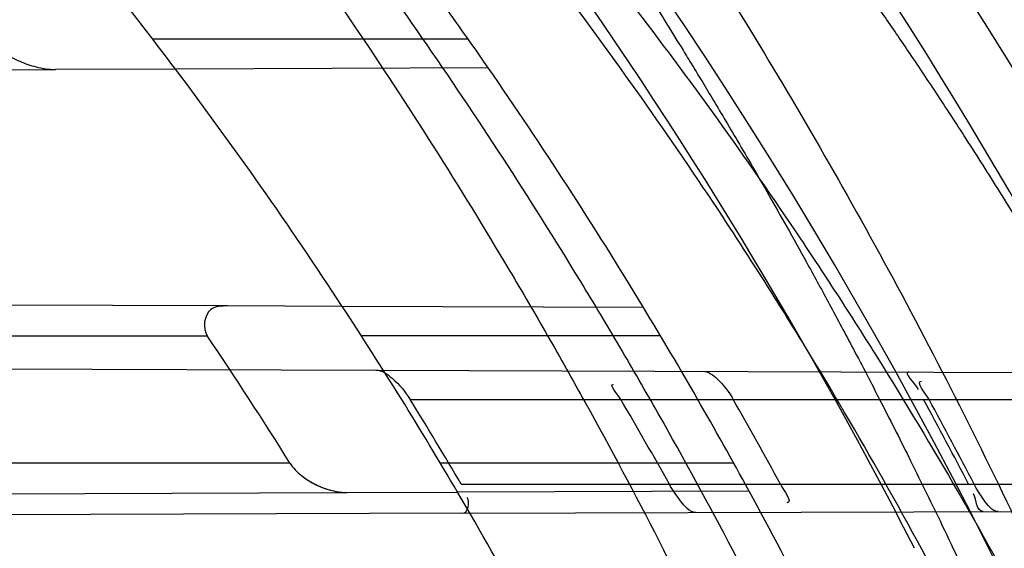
# Model space of a CAD drawing. Header units: millimetres. Extents: x 0 to 297, y 0 to 210.
# Tile 56 of 256: x 145.1383 to 145.2196, y 91.2505 to 91.2941. Entities that reach past the tile are written whole.
import ezdxf

# ---------------------------------------------------------------- set-up
doc = ezdxf.new("R2010")
doc.units = ezdxf.units.MM
doc.header["$LTSCALE"] = 16.335
doc.layers.get('0').update_dxf_attribs({"linetype": 'CONTINUOUS'})
for name, color, linetype in [('01_GLOBAL', 7, 'CONTINUOUS'), ('INTFCLR_1', 7, 'CONTINUOUS'), ('INTFCLR_144815', 7, 'CONTINUOUS')]:
    doc.layers.add(name, color=color, linetype=linetype)

msp = doc.modelspace()

# ---------------------------------------------------------------- linework, layer by layer
at = {"color": 7, "linetype": 'Continuous'}
msp.add_circle((145.8748034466, 92.1344639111), 2.66, dxfattribs=at)
at = {"color": 9, "linetype": 'Continuous'}
msp.add_arc((145.8748034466, 92.1344639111), 2.6259090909, 182.9674534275, 267.0325465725, dxfattribs=at)
at = {"layer": '01_GLOBAL', "color": 7, "linetype": 'Continuous'}
msp.add_circle((145.8748034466, 92.1344639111), 2.695, dxfattribs=at)
at = {"layer": 'INTFCLR_1', "color": 9, "linetype": 'Continuous'}
for p, q in [((145.1753095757, 91.29251820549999), (145.1492506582, 91.29251820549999)), ((145.0881950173, 91.2898161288), (145.1412333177, 91.2900012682)), ((145.1769801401, 91.2901260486), (145.1511386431, 91.29003584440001)), ((145.1554262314, 91.2704855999), (145.105160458, 91.27066106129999)), ((145.1897951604, 91.2703656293), (145.1649179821, 91.27045246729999)), ((145.0927722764, 91.2680182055), (145.1537636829, 91.2680182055)), ((145.1912063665, 91.2680182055), (145.1665002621, 91.2680182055)), ((145.1676880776, 91.26519279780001), (145.2355845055, 91.26495579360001)), ((145.1705255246, 91.2627682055), (145.2366761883, 91.2627682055)), ((145.1605891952, 91.25751820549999), (145.1015347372, 91.25751820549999)), ((145.1972468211, 91.25751820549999), (145.1730172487, 91.25751820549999)), ((145.174744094, 91.25576820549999), (145.2401688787, 91.25576820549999)), ((145.1172084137, 91.2549174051), (145.1652844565, 91.2550852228)), ((145.1985214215, 91.25520124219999), (145.1744393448, 91.2551171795)), ((145.1748589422, 91.2533686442), (145.2412503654, 91.2536003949))]:
    msp.add_line(p, q, dxfattribs=at)
at = {"layer": 'INTFCLR_1', "color": 6, "linetype": 'Continuous'}
for p, q in [((145.1511386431, 91.29003584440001), (145.1412333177, 91.2900012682)), ((145.1649179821, 91.27045246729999), (145.1554262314, 91.2704855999)), ((145.1035865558, 91.2654165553), (145.1676880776, 91.26519279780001)), ((145.1652844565, 91.2550852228), (145.1744393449, 91.2551171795)), ((145.1748589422, 91.2533686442), (145.1129097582, 91.2531523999))]:
    msp.add_line(p, q, dxfattribs=at)
at = {"layer": 'INTFCLR_1', "color": 7, "linetype": 'Continuous'}
msp.add_lwpolyline([(145.1640638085, 91.2552469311), (145.164210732, 91.2552118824), (145.164355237, 91.2551811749), (145.1644973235, 91.25515479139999), (145.1646375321, 91.25513265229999), (145.1647753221, 91.2551147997), (145.1649090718, 91.25510128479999), (145.1650382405, 91.2550919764), (145.1651633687, 91.2550866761), (145.1652844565, 91.2550852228)], dxfattribs=at)
at = {"layer": 'INTFCLR_1', "color": 6, "linetype": 'Continuous'}
for centre, radius, start, end in [((144.8596077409, 91.07026820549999), 0.4224162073, 270, 90.00000002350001), ((144.8596077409, 91.07026820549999), 0.4014439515, 270, 90.00000002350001), ((144.8596077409, 91.07026820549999), 0.3650864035, 37.010446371, 40.1235459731), ((144.8596077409, 91.07026820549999), 0.3860864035, 34.7120513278, 37.5274422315), ((144.8596077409, 91.07026820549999), 0.3650864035, 30.4187297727, 33.2518501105), ((144.8596077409, 91.07026820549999), 0.3860864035, 28.6197133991, 31.2163513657), ((144.8629213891, 91.07148739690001), 0.3510179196, 32.0037816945, 34.0480668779), ((144.8594235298, 91.0705105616), 0.3657149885, 30.4351559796, 31.7156135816), ((144.859695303, 91.0700569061), 0.3806198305, 29.2038350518, 30.41829466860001), ((144.8594373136, 91.0704994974), 0.388668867, 28.4684611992, 29.6489894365), ((144.8596403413, 91.070272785), 0.402328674, 27.4551693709, 28.5844232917), ((144.8600725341, 91.07027286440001), 0.4023467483, 27.4538193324, 28.5830080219)]:
    msp.add_arc(centre, radius, start, end, dxfattribs=at)
at = {"layer": 'INTFCLR_1', "color": 9, "linetype": 'Continuous'}
for radius, start, end in [(0.3650864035, 33.2518501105, 37.010446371), (0.3860864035, 31.2163513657, 34.7120513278), (0.3650864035, 26.8886711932, 30.4187297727), (0.3860864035, 25.3056735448, 28.6197133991)]:
    msp.add_arc((144.8596077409, 91.07026820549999), radius, start, end, dxfattribs=at)
for points, knots in [([(145.235167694, 90.93964664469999), (145.2359987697, 90.94190808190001), (145.2376274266, 90.94647450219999), (145.2407305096, 90.9557351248), (145.2457654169, 90.9723575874), (145.2504341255, 90.9918676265), (145.2535169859, 91.00930456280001), (145.2548129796, 91.01820820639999), (145.2554818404, 91.0233579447), (145.2570256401, 91.03628652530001), (145.2586297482, 91.05837735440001), (145.2583725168, 91.0844406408), (145.2571603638, 91.1013307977), (145.2563978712, 91.1091297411), (145.2558364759, 91.114316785), (145.2541019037, 91.12831663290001), (145.2501634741, 91.1507342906), (145.2444881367, 91.1726209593), (145.2404287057, 91.1856112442), (145.2389019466, 91.1902577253), (145.2365792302, 91.1971022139), (145.2313391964, 91.2114116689), (145.2222901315, 91.2324134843), (145.211984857, 91.2522549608), (145.2048007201, 91.26446751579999), (145.2014430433, 91.2699038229), (145.1992124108, 91.27344744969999), (145.1931796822, 91.28276721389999), (145.1830706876, 91.2970707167), (145.1690288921, 91.3144833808), (145.1571354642, 91.32753546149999), (145.1488272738, 91.335878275), (145.1442335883, 91.34029544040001), (145.1378598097, 91.34625257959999), (145.1289384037, 91.35405272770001), (145.1192814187, 91.3616211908), (145.1131582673, 91.3659752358), (145.1101748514, 91.3679776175), (145.1077179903, 91.36955505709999), (145.1055301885, 91.37087160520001), (145.1036031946, 91.37188262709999), (145.1025200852, 91.37238560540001), (145.1016575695, 91.37269323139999), (145.1010609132, 91.3728325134), (145.1005598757, 91.3727568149), (145.1004622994, 91.3722852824), (145.1007027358, 91.3717640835), (145.1011202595, 91.3710418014), (145.1017948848, 91.3701326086), (145.1026939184, 91.3690240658), (145.1038249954, 91.36772389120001), (145.1051758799, 91.366231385), (145.106740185, 91.36454834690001), (145.1092045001, 91.36193938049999), (145.1127127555, 91.35827210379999), (145.1192604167, 91.3514013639), (145.126411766, 91.34369308), (145.1329263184, 91.3363257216), (145.1369531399, 91.33164093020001), (145.143428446, 91.32395035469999), (145.1533417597, 91.3114874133), (145.1663378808, 91.2933552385), (145.175744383, 91.2785527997), (145.1819029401, 91.2680164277), (145.1860815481, 91.2606058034), (145.1932904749, 91.24707920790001), (145.2029180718, 91.2266527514), (145.209559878, 91.2096225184), (145.212649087, 91.20079273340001)], [0, 0, 0, 0, 0.0103790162, 0.0208837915, 0.0420711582, 0.08518389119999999, 0.1071959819, 0.1183353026, 0.1239410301, 0.1295663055, 0.1744258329, 0.2192337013, 0.2417180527, 0.2473539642, 0.2529903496, 0.2641931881, 0.3081223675, 0.3509244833, 0.3614867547, 0.3667496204, 0.3719934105, 0.3926231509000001, 0.4323812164, 0.470412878, 0.488854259, 0.4934078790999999, 0.4979383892, 0.5068921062, 0.5412323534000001, 0.5733304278, 0.6031976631, 0.6172528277, 0.6240454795, 0.630650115, 0.6548352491, 0.6750685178, 0.6834752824, 0.6871962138, 0.6905460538, 0.6960524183, 0.6981915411, 0.6999110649, 0.7012078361, 0.7020914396, 0.7026255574, 0.7031007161, 0.7038824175, 0.7050749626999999, 0.7066970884, 0.7087489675, 0.7112252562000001, 0.7141187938, 0.7174211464, 0.7211233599, 0.729578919, 0.7392839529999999, 0.762009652, 0.7748693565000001, 0.7816473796, 0.7886214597, 0.8181786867, 0.8502212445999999, 0.8846823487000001, 0.8936821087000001, 0.9027944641, 0.9213301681, 0.9597016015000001, 1, 1, 1, 1]), ([(145.2192099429, 91.2001967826), (145.2160588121, 91.20898981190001), (145.2092828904, 91.22594927), (145.1994698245, 91.2462712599), (145.1921239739, 91.25972534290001), (145.1878648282, 91.2670981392), (145.1815839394, 91.27758652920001), (145.1719904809, 91.2923196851), (145.1587431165, 91.31035507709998), (145.14864185, 91.322744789), (145.1420434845, 91.3303895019), (145.1379380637, 91.33504834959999), (145.1312965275, 91.3423736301), (145.124001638, 91.3500407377), (145.1173362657, 91.3568547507), (145.1137384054, 91.36052124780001), (145.111259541, 91.3630701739), (145.109155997, 91.3652875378), (145.1075467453, 91.3669639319), (145.1039795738, 91.37126840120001), (145.1053256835, 91.37126820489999)], [0, 0, 0, 0, 0.1351411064, 0.2639657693, 0.3262515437, 0.3568857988, 0.3871506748, 0.5031238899, 0.6110823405, 0.7107727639, 0.7343091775, 0.7571888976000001, 0.8006105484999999, 0.8773801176, 0.9101731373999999, 0.9387430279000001, 0.9512497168, 0.9624026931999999, 0.9805243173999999, 1, 1, 1, 1]), ([(145.1053256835, 91.37126820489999), (145.1058354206, 91.3712681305), (145.1084302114, 91.3702416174), (145.1114097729, 91.368499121), (145.114679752, 91.3664418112), (145.1177098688, 91.36444481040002), (145.1239326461, 91.36010616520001), (145.1337472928, 91.3525686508), (145.1428234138, 91.3447978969), (145.1493077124, 91.338863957), (145.1539781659, 91.3344671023), (145.1624222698, 91.3261665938), (145.1745124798, 91.3131815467), (145.1887911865, 91.29585590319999), (145.1990766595, 91.2816176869), (145.2052148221, 91.27234000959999), (145.2074832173, 91.268814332), (145.2108964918, 91.26340759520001), (145.2181971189, 91.2512662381), (145.2286731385, 91.2315365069), (145.2378781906, 91.2106406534), (145.2432089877, 91.1964014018), (145.2455710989, 91.1895927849), (145.247123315, 91.1849719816), (145.2512489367, 91.17205836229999), (145.2570185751, 91.1502977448), (145.2610247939, 91.1279966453), (145.262788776, 91.1140712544), (145.2633595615, 91.10891295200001), (145.2641347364, 91.10115794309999), (145.2653671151, 91.0843629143), (145.2656287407, 91.0584419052), (145.2639975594, 91.0364740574), (145.2624282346, 91.0236195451), (145.2617481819, 91.01849828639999), (145.2604303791, 91.00964310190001), (145.2572949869, 90.99229775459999), (145.2525471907, 90.9728939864), (145.2474296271, 90.9563683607), (145.2442749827, 90.94715947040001), (145.2426192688, 90.9426185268), (145.2417743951, 90.94036969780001)], [0, 0, 0, 0, 0.0031306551, 0.0166311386, 0.0214593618, 0.0268204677, 0.03892666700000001, 0.0680356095, 0.1027865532, 0.1122690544, 0.1220182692, 0.1421808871, 0.1849821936, 0.2309157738, 0.2799873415, 0.2927705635, 0.2992370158, 0.3057352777, 0.3320402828, 0.3862318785, 0.4428084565, 0.4721382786, 0.4795908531, 0.487069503, 0.5020757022, 0.562848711, 0.6251729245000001, 0.641061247, 0.6490543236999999, 0.6570463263, 0.6889269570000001, 0.7524525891, 0.8160592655, 0.8240370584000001, 0.8319876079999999, 0.8477879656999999, 0.8790177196, 0.9402188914, 0.9703170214, 0.9852457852, 1, 1, 1, 1])]:
    msp.add_open_spline(points, degree=3, knots=knots, dxfattribs=at)
at = {"layer": 'INTFCLR_1', "color": 6, "linetype": 'Continuous'}
for points, knots in [([(145.1350652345, 91.37126820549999), (145.1342109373, 91.37126820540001), (145.1357546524, 91.3683275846), (145.1370803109, 91.3667054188), (145.1392467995, 91.36385886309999), (145.1419201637, 91.3606392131), (145.145337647, 91.3565301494), (145.149332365, 91.3517583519), (145.1536170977, 91.34656836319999), (145.1578478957, 91.34135293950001), (145.1617862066, 91.3363852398), (145.1654017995, 91.331722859), (145.1686896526, 91.3273862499), (145.1716611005, 91.3233823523), (145.1743369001, 91.31970203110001), (145.176743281, 91.3163294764), (145.1789048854, 91.31324522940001), (145.1808385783, 91.31044103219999), (145.1825660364, 91.30789847), (145.1841084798, 91.3055965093), (145.185490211, 91.3035084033), (145.1867189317, 91.3016307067), (145.1878098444, 91.2999462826), (145.1887779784, 91.29843766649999), (145.1896459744, 91.2970737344), (145.1906214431, 91.2955292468), (145.191753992, 91.2937193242), (145.1928766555, 91.2919021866), (145.1938510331, 91.29030917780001), (145.1946912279, 91.28892487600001), (145.1956155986, 91.28738878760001), (145.1966371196, 91.28567497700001), (145.1977643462, 91.2837631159), (145.1990081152, 91.2816272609), (145.2003754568, 91.2792470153), (145.201880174, 91.2765873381), (145.2035347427, 91.2736120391), (145.2053542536, 91.2702751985), (145.2073580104, 91.2665186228), (145.2095596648, 91.2622861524), (145.2119715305, 91.25751282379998), (145.214608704, 91.2521191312), (145.2174929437, 91.2459939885), (145.220642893, 91.2390035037), (145.2240752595, 91.2309767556), (145.227802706, 91.2217082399), (145.2318351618, 91.21090431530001), (145.2361179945, 91.19831684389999), (145.2403681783, 91.18429274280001), (145.2442872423, 91.16942297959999), (145.2476657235, 91.15438159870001), (145.2504753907, 91.1392991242), (145.2527156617, 91.12423526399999), (145.2543982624, 91.1091876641), (145.2555287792, 91.0941918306), (145.256117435, 91.079233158), (145.2561708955, 91.0643352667), (145.2556951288, 91.0494844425), (145.2546936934, 91.0346826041), (145.2531693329, 91.01994161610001), (145.2511191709, 91.00523180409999), (145.2485428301, 90.9905728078), (145.2454275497, 90.9759328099), (145.2417708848, 90.9613303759), (145.2376203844, 90.94696810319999), (145.2332204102, 90.9335438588), (145.2288852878, 90.92162630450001), (145.2248596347, 90.9114479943), (145.2211587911, 90.90270194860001), (145.2177663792, 90.89512937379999), (145.2146668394, 90.8885329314), (145.2118379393, 90.8827508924), (145.2092594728, 90.87766290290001), (145.2069119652, 90.8731710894), (145.2047820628, 90.869201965), (145.2028538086, 90.86569136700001), (145.2011073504, 90.8625761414), (145.1995253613, 90.8598041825), (145.1980916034, 90.85733143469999), (145.1967959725, 90.8551286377), (145.1956290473, 90.85316932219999), (145.1945782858, 90.85142412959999), (145.1936278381, 90.84986076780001), (145.1927650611, 90.8484539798), (145.1919665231, 90.8471621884), (145.1911689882, 90.845881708), (145.1903111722, 90.84451464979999), (145.1893416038, 90.842982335), (145.1882509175, 90.8412749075), (145.1870226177, 90.8393719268), (145.1856376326, 90.83725116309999), (145.1840803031, 90.8348962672), (145.1823329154, 90.83229124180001), (145.1803729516, 90.82941478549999), (145.1781781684, 90.82624664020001), (145.1757236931, 90.82276863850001), (145.1729902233, 90.8189712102), (145.1699514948, 90.8148382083), (145.1665806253, 90.81035527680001), (145.1628687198, 90.8055344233), (145.1588145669, 90.8003903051), (145.1544498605, 90.7949847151), (145.149996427, 90.78957611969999), (145.1458273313, 90.78459071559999), (145.1422457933, 90.7802896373), (145.1394492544, 90.7769290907), (145.1371773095, 90.773959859), (145.1358081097, 90.7722873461), (145.134193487, 90.7692682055), (145.1350652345, 90.7692682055)], [0, 0, 0, 0, 0.0038604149, 0.007501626, 0.0124785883, 0.0188917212, 0.0268498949, 0.0364677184, 0.0470694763, 0.05724446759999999, 0.0668187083, 0.0757144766, 0.08390537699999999, 0.0914099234, 0.09824517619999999, 0.1044667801, 0.1101313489, 0.1152642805, 0.1198589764, 0.1240215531, 0.1277856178, 0.1311734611, 0.1341617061, 0.1368541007, 0.1392736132, 0.1414672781, 0.1451087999, 0.148921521, 0.1511192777, 0.1535471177, 0.1562389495, 0.1592204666, 0.1625628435, 0.1662680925, 0.1703891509, 0.1749670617, 0.1800766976, 0.185772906, 0.1921414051, 0.1993155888, 0.2073311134, 0.2163077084, 0.2264451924, 0.2379233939, 0.2509534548, 0.2658909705, 0.2830621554, 0.3030578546, 0.3259639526, 0.3492662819, 0.3725305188, 0.395610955, 0.4185782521, 0.4413347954, 0.4640172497, 0.4865192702, 0.5089682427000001, 0.5313242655, 0.5536477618, 0.5759939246, 0.5982772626, 0.6207472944, 0.6432362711, 0.6658996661, 0.6887559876, 0.7107777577, 0.7297237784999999, 0.7460531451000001, 0.7602331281, 0.7726347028, 0.7835467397, 0.7931663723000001, 0.8017211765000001, 0.8093215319, 0.8160683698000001, 0.8220757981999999, 0.8274205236, 0.83220661, 0.8364980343, 0.8403367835, 0.8437547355, 0.8468031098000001, 0.8495420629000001, 0.8520223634, 0.8542604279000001, 0.8564046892, 0.8588391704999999, 0.8615533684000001, 0.8645986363, 0.8679945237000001, 0.8717882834, 0.8760445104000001, 0.8807522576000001, 0.8859628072, 0.8917731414, 0.8981681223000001, 0.9051985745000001, 0.9129160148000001, 0.9213486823, 0.930543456, 0.9404096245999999, 0.9509435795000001, 0.9619432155, 0.9720502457, 0.9803711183, 0.9870628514, 0.9922716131, 0.9960607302, 1, 1, 1, 1]), ([(145.1350652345, 90.7692682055), (145.1360387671, 90.7692682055), (145.1377271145, 90.77040596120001), (145.1403228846, 90.77196865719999), (145.1432989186, 90.7741311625), (145.1469787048, 90.7769487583), (145.1513602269, 90.78054609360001), (145.156189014, 90.78473927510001), (145.1610884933, 90.78922212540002), (145.16571304, 90.7936532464), (145.1699506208, 90.7978753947), (145.1738079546, 90.80185999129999), (145.1773032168, 90.80558700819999), (145.1804624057, 90.8090520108), (145.1833068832, 90.8122538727), (145.1858602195, 90.8151948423), (145.1881553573, 90.8178946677), (145.1902110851, 90.8203591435), (145.1920499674, 90.8226010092), (145.1936917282, 90.8246337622), (145.195161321, 90.8264787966), (145.1964960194, 90.82817546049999), (145.197810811, 90.82986574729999), (145.1992115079, 90.83168840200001), (145.2006985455, 90.83364987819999), (145.2021699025, 90.8356183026), (145.203615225, 90.83757754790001), (145.2051191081, 90.8396441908), (145.2067839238, 90.8419664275), (145.2086446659, 90.8446056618), (145.2107239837, 90.8476123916), (145.2130437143, 90.8510414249), (145.2156231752, 90.85494957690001), (145.2184823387, 90.85940686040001), (145.2216518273, 90.8645112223), (145.2251614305, 90.87037537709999), (145.229038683, 90.8771369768), (145.2333125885, 90.884978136), (145.2380078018, 90.89411228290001), (145.2431555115, 90.9048590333), (145.2486552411, 90.91737134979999), (145.2541538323, 90.9312561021), (145.2592951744, 90.9458952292), (145.2638614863, 90.9607341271), (145.2678132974, 90.9756278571), (145.2711637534, 90.9905604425), (145.2739112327, 91.005452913), (145.2760779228, 91.0203457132), (145.2776685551, 91.03517539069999), (145.2786982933, 91.0499655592), (145.2791763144, 91.06470155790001), (145.2791102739, 91.0793859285), (145.2785051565, 91.09402740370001), (145.2773642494, 91.1086166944), (145.2756872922, 91.1231600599), (145.2734729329, 91.13765537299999), (145.2707211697, 91.1520804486), (145.2674209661, 91.16646759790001), (145.2635667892, 91.1807987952), (145.259139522, 91.19509062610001), (145.254151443, 91.2092704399), (145.2488018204, 91.2228033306), (145.2434345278, 91.23506080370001), (145.238408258, 91.245610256), (145.2338248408, 91.2545835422), (145.2296571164, 91.2622860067), (145.2258775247, 91.26893157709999), (145.2224553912, 91.2746994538), (145.2193628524, 91.2797261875), (145.216567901, 91.28412676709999), (145.2140471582, 91.2879848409), (145.2117761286, 91.29137679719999), (145.209737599, 91.2943566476), (145.2079066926, 91.2969818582), (145.20627007, 91.2992895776), (145.2048016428, 91.30132990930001), (145.203482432, 91.3031390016), (145.202221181, 91.30484800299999), (145.2009100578, 91.3066043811), (145.1994654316, 91.308515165), (145.1979774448, 91.3104559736), (145.1964846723, 91.3123763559), (145.1949729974, 91.31429626), (145.1933137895, 91.31637424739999), (145.1914604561, 91.3186591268), (145.1893845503, 91.3211745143), (145.1870661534, 91.32393108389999), (145.1844777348, 91.3269433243), (145.1815962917, 91.3302189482), (145.1783918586, 91.3337676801), (145.174841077, 91.3375879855), (145.1709238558, 91.34167041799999), (145.1666153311, 91.3459993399), (145.1619164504, 91.3505367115), (145.1569054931, 91.35515789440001), (145.1519289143, 91.3595100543), (145.1473729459, 91.36327579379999), (145.1435388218, 91.36622737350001), (145.1404516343, 91.3684830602), (145.1377826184, 91.3700958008), (145.1360568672, 91.37126820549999), (145.1350652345, 91.37126820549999)], [0, 0, 0, 0, 0.0042187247, 0.0081401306, 0.0133978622, 0.0200459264, 0.0282638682, 0.0379443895, 0.0477615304, 0.05703690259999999, 0.0656973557, 0.0736821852, 0.0810680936, 0.0878383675, 0.0940009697, 0.0996271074, 0.1047154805, 0.1093563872, 0.1135342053, 0.1172803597, 0.1206792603, 0.1237557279, 0.1266349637, 0.1299589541, 0.1337168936, 0.1373013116, 0.1406085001, 0.1442672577, 0.148377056, 0.1529904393, 0.1582606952, 0.164218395, 0.1709303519, 0.1785521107, 0.1871652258, 0.1969659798, 0.2081658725, 0.2209392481, 0.2356613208, 0.2526660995, 0.2725685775, 0.2948769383, 0.3173640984, 0.3397873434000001, 0.3621386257, 0.3841211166, 0.4060891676, 0.4277469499, 0.4493218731, 0.470705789, 0.4919793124, 0.5131981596, 0.5343255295, 0.5554668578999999, 0.5765984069, 0.5977513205, 0.6189954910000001, 0.6402209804, 0.6617015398, 0.6832900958, 0.7050415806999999, 0.7268239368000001, 0.7463339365, 0.7630160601, 0.7774553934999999, 0.7899931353, 0.8009638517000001, 0.8105830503, 0.8190545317, 0.8265380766, 0.8331730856, 0.8390248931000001, 0.8442268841, 0.8488182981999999, 0.8528943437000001, 0.8564866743, 0.8597116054, 0.8625968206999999, 0.8656908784, 0.8692094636, 0.8729771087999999, 0.8762884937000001, 0.879749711, 0.8835661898, 0.8878115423, 0.8924986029, 0.8976989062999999, 0.9034198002, 0.9097088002, 0.9166034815, 0.9241390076, 0.9323094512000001, 0.9411199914, 0.9506041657, 0.9606137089, 0.9706541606, 0.9792553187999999, 0.9862062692, 0.9916647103, 0.9957028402, 1, 1, 1, 1]), ([(145.1356249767, 91.29251820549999), (145.1360011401, 91.29205347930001), (145.1368702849, 91.29136588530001), (145.1382542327, 91.2906482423), (145.1396780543, 91.2901613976), (145.1406917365, 91.2899993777), (145.1412333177, 91.2900012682)], [0, 0, 0, 0, 0.2849232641, 0.5169212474, 0.741907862, 1, 1, 1, 1]), ([(145.1554262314, 91.2704855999), (145.1549606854, 91.270487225), (145.153583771, 91.2704487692), (145.1533553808, 91.2686225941), (145.1537636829, 91.2680182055)], [0, 0, 0, 0, 0.3896036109, 1, 1, 1, 1]), ([(145.1676880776, 91.26519279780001), (145.1681902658, 91.26519104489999), (145.1693202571, 91.2643602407), (145.170122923, 91.2634196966), (145.1705255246, 91.2627682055)], [0, 0, 0, 0, 0.3960364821, 1, 1, 1, 1]), ([(145.1947089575, 91.2650984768), (145.1951629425, 91.26509689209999), (145.1961740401, 91.26427148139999), (145.196867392, 91.2633853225), (145.1972186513, 91.2627682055)], [0, 0, 0, 0, 0.3900004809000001, 1, 1, 1, 1]), ([(145.1941329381, 91.2534359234), (145.1935890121, 91.2534340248), (145.1927974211, 91.254489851), (145.1921968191, 91.2552985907), (145.1919343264, 91.25576820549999)], [0, 0, 0, 0, 0.5027416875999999, 1, 1, 1, 1]), ([(145.2190764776, 91.2535229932), (145.218573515, 91.2535212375), (145.2178732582, 91.25455784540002), (145.2173407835, 91.25532031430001), (145.2171080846, 91.25576820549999)], [0, 0, 0, 0, 0.4991231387, 1, 1, 1, 1])]:
    msp.add_open_spline(points, degree=3, knots=knots, dxfattribs=at)
for points in [[(145.2117206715, 91.26503909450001), (145.2111786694, 91.2650409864), (145.2122193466, 91.26407650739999), (145.2124786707, 91.26360056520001)], [(145.2133832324, 91.2627682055), (145.2131226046, 91.2632465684), (145.2122236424, 91.2642843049), (145.212768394, 91.2642824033)], [(145.1879235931, 91.2627682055), (145.1876903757, 91.2631654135), (145.1868699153, 91.26401791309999), (145.1873305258, 91.2640163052)], [(145.2011081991, 91.25576820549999), (145.2013648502, 91.2552949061), (145.2021858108, 91.2542475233), (145.2016474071, 91.25424564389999)], [(145.1748589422, 91.2533686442), (145.1753125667, 91.2533702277), (145.1754737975, 91.2542827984), (145.1752440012, 91.254673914)], [(145.2178513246, 91.2535187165), (145.2172978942, 91.2535167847), (145.2173209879, 91.2544903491), (145.2170658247, 91.2549814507)]]:
    msp.add_open_spline(points, degree=3, dxfattribs=at)
at = {"layer": 'INTFCLR_1', "color": 7, "linetype": 'Continuous'}
for points, knots in [([(145.1605890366, 91.25751901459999), (145.16083637, 91.2571217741), (145.1616235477, 91.2563288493), (145.1632115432, 91.2554287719), (145.1645588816, 91.2550833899), (145.1652834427, 91.2550863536)], [0, 0, 0, 0, 0.2576652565, 0.6010317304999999, 1, 1, 1, 1]), ([(145.1605891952, 91.25751820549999), (145.1608367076, 91.2571215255), (145.1618448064, 91.2561061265), (145.1631548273, 91.255474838), (145.1640638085, 91.2552469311)], [0, 0, 0, 0, 0.3328619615, 1, 1, 1, 1])]:
    msp.add_open_spline(points, degree=3, knots=knots, dxfattribs=at)
at = {"layer": 'INTFCLR_144815', "color": 6, "linetype": 'Continuous'}
for radius in [0.4466793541, 0.4256665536]:
    msp.add_circle((144.8596077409, 91.07026820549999), radius, dxfattribs=at)
for radius, start, end in [(0.6157754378, 313.9937911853, 154.5150993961), (0.5947754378, 312.9543589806, 154.5144414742), (0.5751005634, 282.2440355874, 71.2863570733), (0.4627266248, 45.0000000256, 314.9999999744), (0.4618985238, 44.999999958, 315.000000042), (0.461229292, 44.99999997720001, 315.0000000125), (0.4169682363, 25.6072723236, 64.3927276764), (0.4537777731, 308.490992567, 51.50900743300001), (0.3959554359, 27.0737153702, 62.92628462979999), (0.4747905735, 316.9838592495, 43.0161407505), (0.4480128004, 313.9992414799, 46.00075850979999)]:
    msp.add_arc((144.8596077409, 91.07026820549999), radius, start, end, dxfattribs=at)
at = {"layer": 'INTFCLR_144815', "color": 9, "linetype": 'Continuous'}
for centre, radius, start, end in [((144.8596077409, 91.07026820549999), 0.5712784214, 292.4997540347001, 54.0964566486), ((144.8596102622, 91.0702693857), 0.5153523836, 292.4997540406, 54.09645665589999), ((144.8596257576, 91.0702725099), 0.5066391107, 311.2505121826, 48.7494878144), ((144.859607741, 91.07026820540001), 0.4617768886, 314.0862202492, 45.9137797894), ((144.8596077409, 91.07026820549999), 0.450734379, 313.8592910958, 46.1407088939), ((144.8596077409, 91.07026820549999), 0.4477854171, 314.0319604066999, 45.9680396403)]:
    msp.add_arc(centre, radius, start, end, dxfattribs=at)
at = {"layer": 'INTFCLR_144815', "color": 6, "linetype": 'Continuous'}
for points, knots in [([(145.2825648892, 91.07026820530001), (145.2825648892, 91.0724680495), (145.282532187, 91.07686829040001), (145.2823850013, 91.08346837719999), (145.2821395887, 91.0900684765), (145.2817957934, 91.0966686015), (145.2813534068, 91.10326862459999), (145.2808121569, 91.1098685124), (145.280171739, 91.116467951), (145.2794317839, 91.12306678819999), (145.2785919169, 91.12966449), (145.2776516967, 91.1362607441), (145.2766107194, 91.1428547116), (145.2754685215, 91.1494457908), (145.2742247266, 91.1560327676), (145.2728788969, 91.162614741), (145.2714307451, 91.1691900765), (145.2698799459, 91.1757574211), (145.2682264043, 91.1823145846), (145.2664700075, 91.1888596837), (145.2646109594, 91.1953899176), (145.2626494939, 91.2019027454), (145.260586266, 91.2083946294), (145.2584220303, 91.21486222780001), (145.2561580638, 91.22130118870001), (145.2537958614, 91.2277072), (145.2513375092, 91.2340750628), (145.2487855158, 91.24039929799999), (145.2461430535, 91.2466736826), (145.243413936, 91.25289146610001), (145.2406027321, 91.2590452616), (145.2377148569, 91.2651270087), (145.2347566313, 91.2711280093), (145.2317353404, 91.277038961), (145.2286592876, 91.2828499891), (145.2255378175, 91.28855072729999), (145.2223813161, 91.2941304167), (145.2192011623, 91.29957806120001), (145.2160096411, 91.30488260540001), (145.2128197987, 91.31003316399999), (145.2096452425, 91.3150192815), (145.2064998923, 91.319831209), (145.2033976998, 91.32446017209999), (145.2003523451, 91.3288986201), (145.1973769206, 91.33314045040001), (145.1944836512, 91.33718115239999), (145.1916836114, 91.34101794), (145.1889866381, 91.34464961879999), (145.1864013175, 91.3480763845), (145.1839350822, 91.3512995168), (145.1815937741, 91.35432180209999), (145.1793814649, 91.357147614), (145.1773002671, 91.35978303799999), (145.1753509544, 91.3622350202), (145.1735333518, 91.364510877), (145.1718468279, 91.36661771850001), (145.1702903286, 91.3685624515), (145.168862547, 91.3703516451), (145.1675620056, 91.371991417), (145.1663872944, 91.37348740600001), (145.1653367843, 91.374844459), (145.1644092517, 91.3760681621), (145.1636017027, 91.3771604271), (145.1629160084, 91.3781335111), (145.1623391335, 91.3789669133), (145.1618093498, 91.3798980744), (145.161227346, 91.38056444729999), (145.1612445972, 91.38176247), (145.1615550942, 91.38176808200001)], [0, 0, 0, 0, 0.0193188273, 0.0386418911, 0.05797372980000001, 0.0773181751, 0.0966800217, 0.1160624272, 0.1354702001, 0.1549057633, 0.1743738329, 0.1938759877, 0.2134167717, 0.2329964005, 0.2526187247, 0.2722829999, 0.2919923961, 0.3117443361, 0.3315407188, 0.3513772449, 0.37125414, 0.391164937, 0.4111075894, 0.4310729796, 0.4510561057, 0.4710451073, 0.4910305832, 0.5109984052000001, 0.5309330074, 0.5508166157, 0.5706284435, 0.590344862, 0.6099392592, 0.6293819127, 0.6486401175, 0.6676780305, 0.6864570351, 0.7049360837, 0.7230721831, 0.7408210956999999, 0.7581383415, 0.7749801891, 0.7913047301, 0.8070730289, 0.822250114, 0.8368060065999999, 0.8507161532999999, 0.8639624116, 0.8765312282, 0.8884132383, 0.8996029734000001, 0.9101049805, 0.9199296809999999, 0.9290934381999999, 0.9376135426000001, 0.9455077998, 0.9527934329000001, 0.9594885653, 0.9656100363, 0.9711731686, 0.9761922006, 0.9806816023, 0.9846553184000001, 0.9881278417, 0.9911127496, 0.9936230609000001, 0.9972727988, 1, 1, 1, 1]), ([(145.1715348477, 90.75876832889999), (145.1712150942, 90.75877420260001), (145.1712119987, 90.7600066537), (145.1717859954, 90.7606973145), (145.1723169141, 90.76165810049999), (145.1728921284, 90.7625179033), (145.1735763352, 90.7635211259), (145.1743814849, 90.7646468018), (145.17530592, 90.76590735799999), (145.1763525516, 90.7673048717), (145.1775225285, 90.7688449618), (145.1788179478, 90.77053327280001), (145.1802417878, 90.7723776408), (145.1817966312, 90.7743857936), (145.1834827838, 90.77656326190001), (145.1852973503, 90.77891214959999), (145.1872357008, 90.7814329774), (145.189295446, 90.7841297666), (145.1914790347, 90.78701356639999), (145.1937896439, 90.79009740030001), (145.1962240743, 90.79338687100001), (145.1987743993, 90.7968818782), (145.2014309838, 90.8005803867), (145.2041860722, 90.8044833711), (145.2070298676, 90.8085892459), (145.2099514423, 90.81289490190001), (145.2129388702, 90.817395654), (145.215979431, 90.8220852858), (145.2190598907, 90.8269562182), (145.2221667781, 90.8319996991), (145.2252866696, 90.83720604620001), (145.2284064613, 90.84256492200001), (145.2315136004, 90.8480656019), (145.2345962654, 90.8536972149), (145.2376434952, 90.8594489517), (145.2406452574, 90.8653102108), (145.2435925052, 90.8712707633), (145.2464771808, 90.87732085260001), (145.2492921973, 90.8834512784), (145.2520314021, 90.8896534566), (145.2546894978, 90.8959194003), (145.2572619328, 90.9022416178), (145.2597453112, 90.9086143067), (145.2621317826, 90.9150187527), (145.2644188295, 90.921447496), (145.2666074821, 90.927902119), (145.2687002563, 90.9343905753), (145.2706975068, 90.94091510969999), (145.2725965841, 90.9474676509), (145.2743963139, 90.9540444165), (145.2760946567, 90.9606370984), (145.2776905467, 90.96723941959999), (145.2791843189, 90.97385019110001), (145.2805765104, 90.98046922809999), (145.2818676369, 90.98709652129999), (145.2830580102, 90.9937313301), (145.2841477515, 91.0003718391), (145.2851369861, 91.0070158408), (145.2860260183, 91.01366199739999), (145.2868152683, 91.0203099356), (145.2875051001, 91.02695916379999), (145.2880958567, 91.0336093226), (145.2885878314, 91.04025993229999), (145.2889813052, 91.0469109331), (145.289276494, 91.0535620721), (145.2894735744, 91.06021341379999), (145.2895726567, 91.0668647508), (145.2895738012, 91.0735161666), (145.2894770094, 91.0801674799), (145.2892822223, 91.0868188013), (145.2889893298, 91.09346994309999), (145.2885981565, 91.1001209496), (145.2881084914, 91.1067715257), (145.2875200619, 91.1134215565), (145.2868325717, 91.1200706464), (145.2860456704, 91.126718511), (145.2851589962, 91.13336461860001), (145.2841721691, 91.14000833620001), (145.2830848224, 91.14664879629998), (145.2818965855, 91.15328508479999), (145.2806070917, 91.15991620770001), (145.2792161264, 91.166540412), (145.2777236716, 91.17315528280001), (145.27612979, 91.1797584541), (145.2744344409, 91.18634824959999), (145.2726374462, 91.1929236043), (145.2707388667, 91.19948263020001), (145.2687392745, 91.2060219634), (145.2666397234, 91.21253728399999), (145.2644415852, 91.2190240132), (145.2621464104, 91.2254777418), (145.2597562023, 91.23189351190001), (145.2572735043, 91.2382657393), (145.2547014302, 91.2445882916), (145.2520437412, 91.25085444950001), (145.2493049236, 91.25705687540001), (145.2464902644, 91.26318759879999), (145.2436059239, 91.26923801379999), (145.240658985, 91.2751989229), (145.2376574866, 91.2810606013), (145.2346104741, 91.28681281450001), (145.231527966, 91.2924449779), (145.2284209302, 91.2979462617), (145.2253011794, 91.30330580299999), (145.2221812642, 91.3085128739), (145.2190742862, 91.31355713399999), (145.2159936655, 91.3184289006), (145.2129528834, 91.323119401), (145.209965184, 91.3276210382), (145.207043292, 91.331927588), (145.2041991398, 91.3360343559), (145.2014436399, 91.33993825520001), (145.1987864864, 91.3436378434), (145.1962360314, 91.34713327), (145.1937992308, 91.35042615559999), (145.1914816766, 91.3535193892), (145.1892876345, 91.3564169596), (145.1872201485, 91.3591237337), (145.1852811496, 91.36164526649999), (145.1834716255, 91.3639875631), (145.1817917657, 91.36615689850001), (145.1802410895, 91.36815967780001), (145.1788186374, 91.3700022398), (145.1775230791, 91.3716907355), (145.1763528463, 91.3732311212), (145.1753062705, 91.37462867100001), (145.1743814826, 91.3758893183), (145.1735770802, 91.3770151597), (145.1728902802, 91.378018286), (145.1723225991, 91.3788786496), (145.1718630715, 91.3796692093), (145.171402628, 91.38041122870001), (145.1710534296, 91.38175923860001), (145.1715348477, 91.38176808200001)], [0, 0, 0, 0, 0.0014103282, 0.0032894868, 0.0045784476, 0.006109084, 0.0078878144, 0.009921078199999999, 0.0122159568, 0.0147800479, 0.0176210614, 0.0207450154, 0.0241645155, 0.0278962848, 0.0319450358, 0.0363094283, 0.0409856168, 0.0459681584, 0.0512740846, 0.0569372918, 0.0629614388, 0.06932079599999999, 0.0760170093, 0.0830428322, 0.09038864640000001, 0.09804223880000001, 0.1059886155, 0.1142106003, 0.1226891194, 0.1314036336, 0.1403327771, 0.1494548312, 0.1587482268, 0.1681920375, 0.1777662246, 0.1874518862, 0.1972313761, 0.2070885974, 0.2170088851, 0.2269790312, 0.2369874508, 0.247023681, 0.2570780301, 0.2671479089, 0.2771627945, 0.2871678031, 0.297203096, 0.3072268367, 0.3172573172, 0.3272873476, 0.3372951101, 0.3472786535, 0.3572404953, 0.3671820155, 0.3771057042, 0.38701475, 0.3969071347, 0.4067804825, 0.4166362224, 0.4264761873, 0.4363022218, 0.4461151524, 0.4559173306, 0.4657100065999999, 0.4754958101, 0.4852761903, 0.4950537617, 0.5048299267, 0.514607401, 0.5243876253, 0.5341732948, 0.5439658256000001, 0.5537677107, 0.5635801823, 0.5734055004, 0.5832449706, 0.5931003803, 0.6029729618, 0.6128636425, 0.6227732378, 0.6327028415, 0.6426530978, 0.6526214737, 0.6626060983, 0.6726078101, 0.6826271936, 0.6926651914, 0.7027189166, 0.7127821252, 0.7228511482, 0.7329216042, 0.7429877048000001, 0.7530428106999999, 0.7630790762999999, 0.7730874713, 0.7830577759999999, 0.7929782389, 0.8028356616, 0.8126154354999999, 0.8223014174, 0.8318761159, 0.8413205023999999, 0.8506146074, 0.8597374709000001, 0.8686675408, 0.8773831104, 0.8858627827, 0.8940860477, 0.9020337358, 0.9096886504, 0.9170358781, 0.9240630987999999, 0.9307608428, 0.9371226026, 0.9431446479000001, 0.9488258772, 0.9541674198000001, 0.9591725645, 0.9638462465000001, 0.9681947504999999, 0.9722253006, 0.9759458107, 0.979364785, 0.9824904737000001, 0.9853313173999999, 0.9878955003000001, 0.9901906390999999, 0.9922241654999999, 0.994002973, 0.9955336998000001, 0.9968227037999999, 0.9978766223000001, 1, 1, 1, 1]), ([(145.1421340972, 91.37126820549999), (145.141854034, 91.37126820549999), (145.1417650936, 91.37021038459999), (145.1424894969, 91.3693784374), (145.143367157, 91.3678777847), (145.1447612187, 91.3660934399), (145.1465613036, 91.3637858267), (145.148808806, 91.3610378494), (145.15150356, 91.3577710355), (145.1546511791, 91.35396994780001), (145.1582867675, 91.34954750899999), (145.1624048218, 91.344466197), (145.16699477, 91.33867882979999), (145.1720315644, 91.3321472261), (145.1774486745, 91.3248771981), (145.1831935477, 91.3168503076), (145.1891616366, 91.3081201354), (145.19527173, 91.2987116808), (145.2014126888, 91.2887078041), (145.2074988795, 91.2781671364), (145.2134387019, 91.26717904), (145.2191667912, 91.25580768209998), (145.2246200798, 91.24413429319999), (145.2297609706, 91.2322080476), (145.2345518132, 91.2200961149), (145.2389754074, 91.20783206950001), (145.2430148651, 91.1954618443), (145.246661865, 91.1830173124), (145.2499164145, 91.1705126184), (145.2527714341, 91.157993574), (145.2552383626, 91.14543575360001), (145.2573125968, 91.13288842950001), (145.2590034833, 91.12032425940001), (145.2603109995, 91.1077828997), (145.2612405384, 91.09525508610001), (145.2617956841, 91.08275225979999), (145.2619187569, 91.0744266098), (145.2619187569, 91.0702682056)], [0, 0, 0, 0, 0.0025344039, 0.005901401, 0.0109295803, 0.0177704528, 0.0265540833, 0.0373505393, 0.04991676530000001, 0.0648695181, 0.0820131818, 0.1017234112, 0.1240566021, 0.1488553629, 0.1763609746, 0.2060970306, 0.2381748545, 0.2720515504, 0.3076064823, 0.3443876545, 0.3821831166, 0.4206251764, 0.4595934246, 0.4987613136, 0.5381325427, 0.5774437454, 0.6167240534, 0.6558745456, 0.6947773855, 0.7336358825, 0.7720551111, 0.8105726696, 0.8487051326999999, 0.8867612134, 0.9246626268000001, 0.9623689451, 1, 1, 1, 1]), ([(145.1816919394, 91.37126820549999), (145.1813689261, 91.37126820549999), (145.181354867, 91.37002508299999), (145.1818990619, 91.3693135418), (145.1824036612, 91.36833271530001), (145.1829511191, 91.36745360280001), (145.1836029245, 91.3664285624), (145.1843702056, 91.3652784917), (145.1852510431, 91.3639914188), (145.1862478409, 91.3625655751), (145.1873615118, 91.36099545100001), (145.1885933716, 91.3592761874), (145.1899443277, 91.35740242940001), (145.1914151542, 91.3553685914), (145.1930061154, 91.3531691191), (145.1947171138, 91.3507983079), (145.1965473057, 91.3482507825), (145.1984952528, 91.34552127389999), (145.2005585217, 91.3426051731), (145.2027337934, 91.33949840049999), (145.2050166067, 91.3361978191), (145.207401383, 91.33270127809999), (145.2098813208, 91.32900788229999), (145.2124484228, 91.3251181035), (145.2150935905, 91.3210338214), (145.2178067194, 91.3167583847), (145.2205768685, 91.3122965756), (145.2233924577, 91.30765452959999), (145.2262415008, 91.3028395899), (145.2291118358, 91.297860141), (145.2319913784, 91.29272536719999), (145.2348683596, 91.2874449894), (145.2377314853, 91.2820290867), (145.2405700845, 91.276487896), (145.2433742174, 91.27083163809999), (145.2461347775, 91.26507030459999), (145.2488435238, 91.25921354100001), (145.2514930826, 91.25327056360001), (145.2540769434, 91.2472500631), (145.2565894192, 91.2411601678), (145.2590255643, 91.23500850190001), (145.2613812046, 91.2288019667), (145.2636527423, 91.2225470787), (145.2658372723, 91.2162495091), (145.2679322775, 91.20991477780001), (145.2699358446, 91.203547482), (145.2718463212, 91.1971521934), (145.2736625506, 91.19073257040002), (145.275383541, 91.18429233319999), (145.2770086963, 91.1778343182), (145.2785375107, 91.171361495), (145.2799697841, 91.1648759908), (145.281305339, 91.1583801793), (145.282544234, 91.1518756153), (145.2836865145, 91.14536413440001), (145.2847323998, 91.1388467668), (145.285682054, 91.13232495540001), (145.2865357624, 91.12579938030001), (145.2872937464, 91.1192711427), (145.2879563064, 91.1127405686), (145.2885236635, 91.10620849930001), (145.2889960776, 91.09967506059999), (145.2893737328, 91.0931409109), (145.2896568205, 91.0866060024), (145.2898454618, 91.0800708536), (145.2899397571, 91.0735353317), (145.2899397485, 91.06699989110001), (145.2898454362, 91.0604643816), (145.2896567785, 91.0539292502), (145.2893736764, 91.04739438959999), (145.2889960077, 91.040860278), (145.2885235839, 91.034326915), (145.2879562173, 91.0277949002), (145.2872936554, 91.02126443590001), (145.2865356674, 91.0147362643), (145.2856819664, 91.00821082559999), (145.2847323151, 91.0016890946), (145.283686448, 90.99517188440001), (145.2825441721, 90.98866045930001), (145.2813053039, 90.98215605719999), (145.2799697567, 90.9756602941), (145.2785375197, 90.9691749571), (145.277008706, 90.9627021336), (145.2753835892, 90.95624426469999), (145.2736625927, 90.9498039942), (145.2718464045, 90.94338450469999), (145.2699359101, 90.9369891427), (145.2679323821, 90.9306219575), (145.2658373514, 90.9242871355), (145.2636528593, 90.9179896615), (145.2613812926, 90.91173468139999), (145.2590256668, 90.9055281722), (145.2565895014, 90.8993764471), (145.2540770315, 90.8932865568), (145.2514931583, 90.8872660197), (145.2488435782, 90.8813229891), (145.2461348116, 90.8754661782), (145.2433742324, 90.86970480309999), (145.2405700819, 90.8640485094), (145.2377314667, 90.8585072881), (145.2348683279, 90.85309136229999), (145.2319913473, 90.8478109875), (145.2291118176, 90.8426762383), (145.2262415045, 90.8376968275), (145.2233924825, 90.83288192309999), (145.220576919, 90.8282399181), (145.2178068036, 90.8237781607), (145.2150937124, 90.8195027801), (145.2124485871, 90.8154185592), (145.2098815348, 90.8115288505), (145.2074016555, 90.8078355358), (145.2050169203, 90.8043390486), (145.2027341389, 90.801038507), (145.2005588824, 90.79793175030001), (145.1984956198, 90.7950156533), (145.1965476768, 90.79228614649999), (145.1947174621, 90.7897385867), (145.1930064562, 90.7873677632), (145.1914154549, 90.7851682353), (145.1899446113, 90.7831343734), (145.1885936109, 90.781260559), (145.1873617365, 90.77954126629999), (145.1862480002, 90.77797109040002), (145.1852512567, 90.77654520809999), (145.1843701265, 90.7752581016), (145.1836036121, 90.77410794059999), (145.1829493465, 90.7730830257), (145.1824091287, 90.7722033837), (145.1819724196, 90.77139682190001), (145.1815362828, 90.7706332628), (145.1812048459, 90.7692682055), (145.1816919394, 90.7692682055)], [0, 0, 0, 0, 0.0014863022, 0.0034583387, 0.00480742, 0.0064070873, 0.008263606, 0.0103831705, 0.0127725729, 0.0154385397, 0.018388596, 0.0216299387, 0.0251705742, 0.0290176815, 0.0331791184, 0.0376612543, 0.0424708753, 0.0476126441, 0.053091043, 0.05890788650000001, 0.0650637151, 0.071556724, 0.0783824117, 0.08553378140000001, 0.09300120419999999, 0.1007725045, 0.1088330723, 0.1171662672, 0.125753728, 0.1345758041, 0.1436120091, 0.1528416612, 0.1622443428, 0.1717998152, 0.1814887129, 0.1912927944, 0.2011949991, 0.2111795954, 0.2212322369, 0.2313400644, 0.2414915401, 0.251676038, 0.2618853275, 0.272110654, 0.2823462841, 0.2925853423, 0.3028240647, 0.3130572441, 0.3232827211, 0.3334966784, 0.3436983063, 0.353884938, 0.364056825, 0.3742120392, 0.3843517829, 0.3944749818, 0.4045834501, 0.4146764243, 0.4247563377, 0.4348229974, 0.4448791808, 0.4549248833, 0.4649631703, 0.4749943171, 0.4850215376, 0.4950452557, 0.505068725, 0.5150924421, 0.5251196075, 0.5351507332, 0.5451888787, 0.5552345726, 0.5652905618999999, 0.5753571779, 0.5854368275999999, 0.5955298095, 0.6056379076, 0.615761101, 0.6259004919, 0.6360558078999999, 0.6462271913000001, 0.6564139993, 0.6666151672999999, 0.6768294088, 0.6870543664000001, 0.6972879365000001, 0.7075261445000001, 0.7177656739, 0.7280008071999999, 0.7382265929, 0.7484354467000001, 0.7586203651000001, 0.7687717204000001, 0.7788795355, 0.7889322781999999, 0.7989169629, 0.8088192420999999, 0.8186233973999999, 0.8283123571, 0.8378678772, 0.8472706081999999, 0.8565002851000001, 0.8655364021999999, 0.8743584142, 0.8829458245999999, 0.8912789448, 0.8993394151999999, 0.9071106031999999, 0.9145779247, 0.9217291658, 0.9285546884, 0.9350475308, 0.9412033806, 0.9470201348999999, 0.9524985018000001, 0.9576403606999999, 0.9624499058, 0.9669322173, 0.9710936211, 0.9749409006, 0.978481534, 0.9817230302, 0.984673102, 0.9873392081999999, 0.9897286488, 0.9918483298, 0.9937048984, 0.9953046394, 0.9966537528, 0.9977587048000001, 1, 1, 1, 1]), ([(145.290839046, 91.07026820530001), (145.290839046, 91.0726157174), (145.2908026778, 91.0773112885), (145.2906389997, 91.0843540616), (145.2903661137, 91.09139623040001), (145.2899838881, 91.09843744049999), (145.2894921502, 91.10547721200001), (145.2888906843, 91.11251506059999), (145.2881792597, 91.1195502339), (145.2873576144, 91.1265820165), (145.2864255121, 91.13360928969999), (145.2853827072, 91.1406309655), (145.2842290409, 91.1476454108), (145.2829643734, 91.15465104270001), (145.2815887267, 91.16164560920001), (145.2801021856, 91.1686268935), (145.2785050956, 91.17559187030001), (145.2767979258, 91.182537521), (145.2749815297, 91.18945988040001), (145.2730569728, 91.1963549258), (145.2710258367, 91.2032176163), (145.2688900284, 91.2100427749), (145.2666520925, 91.2168242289), (145.2643151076, 91.22355536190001), (145.2618829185, 91.23022863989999), (145.2593601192, 91.2368358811), (145.2567521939, 91.2433680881), (145.2540656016, 91.2498154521), (145.251307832, 91.2561674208), (145.2484874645, 91.26241274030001), (145.2456141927, 91.2685395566), (145.2426988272, 91.27453552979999), (145.2397532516, 91.2803880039), (145.2367903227, 91.2860842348), (145.2338237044, 91.2916116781), (145.2308676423, 91.2969583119), (145.2279367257, 91.3021129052), (145.2250455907, 91.3070653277), (145.2222085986, 91.3118068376), (145.2194395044, 91.3163303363), (145.2167511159, 91.3206306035), (145.214155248, 91.3247040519), (145.2116626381, 91.32854858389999), (145.2092828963, 91.33216343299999), (145.2070237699, 91.3355500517), (145.2048909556, 91.33871215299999), (145.2028881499, 91.34165545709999), (145.2010177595, 91.34438656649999), (145.1992812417, 91.3469124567), (145.1976794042, 91.3492400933), (145.1962125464, 91.3513762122), (145.1948806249, 91.3533273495), (145.1936832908, 91.35509915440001), (145.19262015, 91.3566982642), (145.1916900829, 91.3581263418), (145.1908931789, 91.35939912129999), (145.19022483, 91.3604881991), (145.1895787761, 91.3617123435), (145.1889756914, 91.36255828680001), (145.1887748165, 91.3641330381), (145.1891690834, 91.3641399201)], [0, 0, 0, 0, 0.02225245, 0.0445093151, 0.0667750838, 0.0890537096, 0.1113496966, 0.1336661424, 0.1560071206, 0.1783746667, 0.2007723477, 0.2232005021, 0.2456615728, 0.2681539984, 0.2906786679, 0.3132316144, 0.3358115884, 0.3584115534, 0.3810274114, 0.4036483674, 0.4262663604, 0.4488666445, 0.4714362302, 0.493956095, 0.516405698, 0.5387611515, 0.5609948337, 0.5830754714, 0.6049679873, 0.6266337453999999, 0.648030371, 0.6691122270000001, 0.6898308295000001, 0.7101353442, 0.7299737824, 0.7492942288, 0.7680459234, 0.7861801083, 0.8036519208, 0.8204214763, 0.8364545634, 0.8517244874, 0.8662078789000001, 0.8798864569, 0.8927486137, 0.9047971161, 0.9160413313, 0.9264952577, 0.9361748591, 0.945097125, 0.9532791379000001, 0.9607380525, 0.9674902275, 0.9735510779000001, 0.9789355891, 0.9836595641, 0.9877384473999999, 0.9911880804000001, 0.9962621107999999, 1, 1, 1, 1]), ([(145.3115000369, 91.07026820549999), (145.3115000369, 91.07473032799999), (145.3113603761, 91.08365933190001), (145.3107329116, 91.09704848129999), (145.3096849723, 91.11043347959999), (145.308214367, 91.1238107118), (145.3063175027, 91.1371751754), (145.3039919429, 91.1505189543), (145.3012336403, 91.1638300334), (145.2980413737, 91.17709300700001), (145.2944139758, 91.1902869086), (145.2903552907, 91.20338555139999), (145.2858713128, 91.2163547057), (145.2809768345, 91.2291533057), (145.2756920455, 91.2417294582), (145.2700508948, 91.25402457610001), (145.2640962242, 91.2659672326), (145.2578895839, 91.2774791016), (145.2515062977, 91.2884744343), (145.2450357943, 91.2988653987), (145.2385803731, 91.3085695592), (145.2322471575, 91.3175132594), (145.2261431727, 91.3256421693), (145.2203622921, 91.3329218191), (145.2149878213, 91.3393465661), (145.2100767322, 91.34492790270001), (145.2056691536, 91.3496994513), (145.2017857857, 91.3536996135), (145.1984327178, 91.3569868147), (145.1956088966, 91.35957815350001), (145.1933015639, 91.36160129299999), (145.1912894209, 91.3630472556), (145.1899601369, 91.36415372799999), (145.1891690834, 91.3641399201)], [0, 0, 0, 0, 0.0408499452, 0.0817377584, 0.1226908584, 0.1637418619, 0.2049215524, 0.2462459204, 0.2877224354, 0.329349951, 0.3711123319, 0.4129705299, 0.4548685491, 0.4967167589, 0.5383929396, 0.579731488, 0.6205367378, 0.6605415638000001, 0.6994421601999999, 0.7369113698, 0.7725873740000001, 0.8061275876, 0.8372253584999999, 0.8656390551, 0.8912193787, 0.9139002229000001, 0.9336943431, 0.9506758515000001, 0.9649483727, 0.9766362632, 0.9858655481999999, 0.9927569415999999, 1, 1, 1, 1])]:
    msp.add_open_spline(points, degree=3, knots=knots, dxfattribs=at)
at = {"layer": 'INTFCLR_144815', "color": 9, "linetype": 'Continuous'}
for points, knots in [([(145.2022340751, 91.3806847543), (145.2020565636, 91.38053417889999), (145.2021747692, 91.37964001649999), (145.2027953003, 91.37838200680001), (145.203968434, 91.37628109), (145.2065823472, 91.37224539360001), (145.2094210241, 91.36814177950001), (145.2122072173, 91.36414224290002), (145.2145013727, 91.360852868), (145.2190485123, 91.35431354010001), (145.226169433, 91.34385751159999), (145.2327220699, 91.333728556), (145.2373407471, 91.3262870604), (145.2406397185, 91.320872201), (145.2465984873, 91.3107977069), (145.2551099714, 91.29542231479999), (145.2632717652, 91.2790936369), (145.2688351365, 91.26694329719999), (145.2720181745, 91.25964742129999), (145.2768238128, 91.2482528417), (145.2836642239, 91.2304818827), (145.2917386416, 91.2056954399), (145.2974987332, 91.18402038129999), (145.3009660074, 91.16827623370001), (145.3027946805, 91.1589999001), (145.3053720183, 91.1448101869), (145.3084679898, 91.1231376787), (145.3100373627, 91.1036977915), (145.3105249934, 91.0938734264)], [0, 0, 0, 0, 0.0022439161, 0.0070120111, 0.0145616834, 0.0248857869, 0.0536624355, 0.0624935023, 0.07189207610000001, 0.0923184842, 0.1392770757, 0.19383471, 0.2085944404, 0.2237059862, 0.2549574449, 0.3214227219, 0.3930725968, 0.4308712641, 0.4502345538, 0.469804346, 0.5500822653, 0.6337070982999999, 0.7209882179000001, 0.7661541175, 0.7890968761, 0.8121288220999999, 0.9051772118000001, 1, 1, 1, 1]), ([(145.3176333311, 91.0937100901), (145.3171365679, 91.1034672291), (145.3155420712, 91.1227757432), (145.3123972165, 91.14429620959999), (145.3097750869, 91.15838398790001), (145.3079192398, 91.167596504), (145.3043922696, 91.1832327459), (145.2985389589, 91.204758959), (145.2903267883, 91.2293667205), (145.2833813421, 91.2470063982), (145.278496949, 91.2583138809), (145.2752625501, 91.26555722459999), (145.2696069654, 91.2776213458), (145.2613103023, 91.2938304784), (145.2526607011, 91.3090852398), (145.2466069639, 91.31908010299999), (145.243252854, 91.32445151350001), (145.2385584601, 91.33183727), (145.2318942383, 91.3418846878), (145.2246597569, 91.35225547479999), (145.2200368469, 91.3587386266), (145.2177037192, 91.3619998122), (145.2148700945, 91.36596431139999), (145.2119833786, 91.37003142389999), (145.2093208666, 91.3740278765), (145.2081256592, 91.37610993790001), (145.2074895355, 91.37734692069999), (145.2073643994, 91.3782377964), (145.2075406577, 91.3783845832)], [0, 0, 0, 0, 0.0945441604, 0.1873460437, 0.2103231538, 0.2332131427, 0.2782846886, 0.3654193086, 0.4489587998, 0.529211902, 0.5487834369, 0.5681546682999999, 0.6059759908, 0.6777110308, 0.7443035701, 0.7756315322, 0.7907861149, 0.80558492, 0.8603198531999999, 0.9074428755, 0.9279435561, 0.9373780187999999, 0.9462430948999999, 0.9751197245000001, 0.985468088, 0.9930239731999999, 0.9977802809, 1, 1, 1, 1])]:
    msp.add_open_spline(points, degree=3, knots=knots, dxfattribs=at)

doc.saveas('drawing.dxf')
